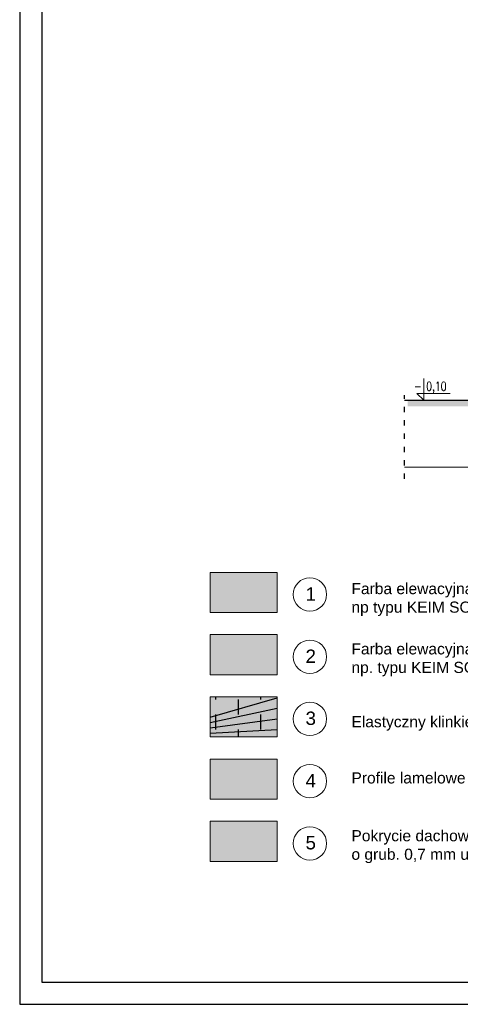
# Model space of a CAD drawing. Header units: millimetres. Extents: x 6197 to 108098, y 4257 to 29730.
# Tile 4 of 148: x 6197 to 7186, y 8907 to 11119. Entities that reach past the tile are written whole.
import ezdxf

# ---------------------------------------------------------------- set-up
doc = ezdxf.new("R2010")
doc.units = ezdxf.units.MM
doc.linetypes.add('ACAD_ISO03W100', pattern=[30, 12, -18])
doc.layers.add('&_opisy_100', color=51, linetype='Continuous', lineweight=20)
doc.styles.add('Romans', font='romans.shx', dxfattribs={"width": 0.75})
doc.styles.get("Standard").update_dxf_attribs({"font": 'arial.ttf'})

msp = doc.modelspace()

# ---------------------------------------------------------------- hatches: boundary and pattern name
at = {"lineweight": 0}
h = msp.add_hatch(dxfattribs=at)
h.set_pattern_fill('EARTH', color=256, scale=3)
h.set_pattern_definition([(0, (-5396.732274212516, 4878.104636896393), (19.05, 19.05), [19.05, -19.05]), (0, (-5396.732274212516, 4885.248386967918), (19.05, 19.05), [19.05, -19.05]), (0, (-5396.732274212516, 4892.392136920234), (19.05, 19.05), [19.05, -19.05]), (90, (-5394.351024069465, 4894.773386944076), (-19.05, 19.05), [19.05, -19.05]), (90, (-5387.207274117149, 4894.773386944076), (-19.05, 19.05), [19.05, -19.05]), (90, (-5380.063524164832, 4894.773386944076), (-19.05, 19.05), [19.05, -19.05])])
h.paths.add_polyline_path([(7068.290844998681, 10262.02938817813), (11312.11872728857, 10262.02938817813), (11312.11872728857, 10249.94099174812), (7068.290844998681, 10249.94099174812)])
h = msp.add_hatch(color=256)
h.set_gradient(color1=(234, 234, 230))
h.paths.add_polyline_path([(6774.922576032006, 9877.093905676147), (6624.922576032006, 9877.093905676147), (6624.922576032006, 9832.093905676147), (6624.922576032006, 9787.093905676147), (6774.922576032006, 9787.093905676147)])
h = msp.add_hatch(color=256, dxfattribs=at)
h.set_gradient(color1=(147, 149, 152), color2=(147, 149, 152))
h.paths.add_polyline_path([(6624.922576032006, 9737.304132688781), (6624.922576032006, 9692.304132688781), (6624.922576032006, 9647.304132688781), (6774.922576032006, 9647.304132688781), (6774.922576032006, 9737.304132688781)])
h = msp.add_hatch(color=256, dxfattribs=at)
h.set_gradient(color1=(205, 96, 50), color2=(205, 96, 50))
h.paths.add_polyline_path([(6624.922576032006, 9597.514359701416), (6624.922576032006, 9552.514359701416), (6624.922576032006, 9507.514359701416), (6774.922576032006, 9507.514359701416), (6774.922576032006, 9597.514359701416)])
at = {"true_color": 0x494851}
h = msp.add_hatch(dxfattribs=at)
h.set_pattern_fill('AR-BRSTD', color=251, scale=0.5, style=0)
h.set_pattern_definition([(0, (-1177851052.826986, -935722151.3150543), (0, 33.8709), []), (90, (-1177851052.826986, -935722151.3150543), (-50.8, 33.8709), [33.8709, -33.8709])])
h.paths.add_polyline_path([(6774.922576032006, 9597.514359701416), (6624.922576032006, 9597.514359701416), (6624.922576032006, 9552.514359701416), (6624.922576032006, 9507.514359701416), (6774.922576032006, 9507.514359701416)])
at = {"lineweight": 0}
h = msp.add_hatch(color=256, dxfattribs=at)
h.set_gradient(color1=(193, 121, 62), color2=(193, 121, 62))
h.paths.add_polyline_path([(6774.922576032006, 9367.72458671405), (6774.922576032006, 9457.72458671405), (6624.922576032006, 9457.72458671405), (6624.922576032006, 9412.72458671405), (6624.922576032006, 9367.72458671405)])
h = msp.add_hatch(color=256, dxfattribs=at)
h.set_gradient(color1=(254, 1, 1), color2=(254, 1, 1))
h.paths.add_polyline_path([(6624.922576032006, 9317.934813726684), (6624.922576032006, 9272.934813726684), (6624.922576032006, 9227.934813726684), (6774.922576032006, 9227.934813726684), (6774.922576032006, 9317.934813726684)])
at = {"true_color": 0x494851}
h = msp.add_hatch(color=251, dxfattribs=at)
h.set_gradient(color1=(73, 72, 81), color2=(73, 72, 81))
h.paths.add_polyline_path([(6774.922576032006, 9227.934813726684), (6774.922576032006, 9317.934813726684), (6624.922576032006, 9317.934813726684), (6624.922576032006, 9272.934813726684), (6624.922576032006, 9227.934813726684)])

# ---------------------------------------------------------------- linework, layer by layer
at = {"layer": '&_opisy_100', "color": 0}
msp.add_lwpolyline([(7104.636926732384, 10312.81006859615), (7104.636926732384, 10263.81315230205), (7088.573782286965, 10278.8462495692), (7163.444685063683, 10278.8462495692)], dxfattribs=at)
at = {"color": 3}
msp.add_line((6197.127189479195, 13106.7677909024), (6197.127189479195, 8906.767790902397), dxfattribs=at)
for p, q in [((6247.127189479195, 13056.7677909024), (6247.127189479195, 8956.767790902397)), ((6247.127189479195, 8956.767790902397), (12087.1271894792, 8956.767790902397)), ((6197.127189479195, 8906.767790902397), (12137.1271894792, 8906.767790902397))]:
    msp.add_line(p, q)
at = {"linetype": 'ACAD_ISO03W100'}
msp.add_line((7061.076669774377, 10087.20964573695), (7061.076669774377, 10275.09465431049), dxfattribs=at)
at = {"lineweight": 30}
msp.add_line((7061.076669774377, 10263.81315206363), (11312.11872728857, 10263.81315206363), dxfattribs=at)
at = {"lineweight": 0}
msp.add_line((7061.076669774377, 10113.81315206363), (11312.11872752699, 10113.81315206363), dxfattribs=at)
at = {"color": 0, "lineweight": 0}
for p, q in [((6624.922576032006, 9877.093905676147), (6624.922576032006, 9832.093905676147)), ((6774.922576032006, 9877.093905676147), (6624.922576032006, 9877.093905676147)), ((6774.922576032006, 9787.093905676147), (6774.922576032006, 9877.093905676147)), ((6624.922576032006, 9832.093905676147), (6624.922576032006, 9787.093905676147)), ((6624.922576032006, 9787.093905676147), (6774.922576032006, 9787.093905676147)), ((6624.922576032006, 9737.304132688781), (6624.922576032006, 9692.304132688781)), ((6774.922576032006, 9737.304132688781), (6624.922576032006, 9737.304132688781)), ((6774.922576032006, 9647.304132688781), (6774.922576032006, 9737.304132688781)), ((6624.922576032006, 9692.304132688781), (6624.922576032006, 9647.304132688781)), ((6624.922576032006, 9647.304132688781), (6774.922576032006, 9647.304132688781)), ((6624.922576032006, 9597.514359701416), (6624.922576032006, 9552.514359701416)), ((6774.922576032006, 9597.514359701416), (6624.922576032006, 9597.514359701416)), ((6774.922576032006, 9507.514359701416), (6774.922576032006, 9597.514359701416)), ((6624.922576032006, 9552.514359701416), (6624.922576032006, 9507.514359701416)), ((6624.922576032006, 9507.514359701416), (6774.922576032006, 9507.514359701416)), ((6624.922576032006, 9457.72458671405), (6624.922576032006, 9412.72458671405)), ((6774.922576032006, 9457.72458671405), (6624.922576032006, 9457.72458671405)), ((6774.922576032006, 9367.72458671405), (6774.922576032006, 9457.72458671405)), ((6624.922576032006, 9412.72458671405), (6624.922576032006, 9367.72458671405)), ((6624.922576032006, 9367.72458671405), (6774.922576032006, 9367.72458671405)), ((6624.922576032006, 9317.934813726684), (6624.922576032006, 9272.934813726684)), ((6774.922576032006, 9317.934813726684), (6624.922576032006, 9317.934813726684)), ((6774.922576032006, 9227.934813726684), (6774.922576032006, 9317.934813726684)), ((6624.922576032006, 9272.934813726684), (6624.922576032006, 9227.934813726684)), ((6624.922576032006, 9227.934813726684), (6774.922576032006, 9227.934813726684))]:
    msp.add_line(p, q, dxfattribs=at)
for centre in [(6848.768275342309, 9827.488536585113), (6848.768275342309, 9687.698763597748), (6848.768275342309, 9547.908990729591), (6848.768275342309, 9408.119217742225), (6848.768275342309, 9268.32944475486)]:
    msp.add_circle(centre, 37.45054412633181, dxfattribs=at)

# ---------------------------------------------------------------- texts
at = {"layer": '&_opisy_100', "color": 0, "insert": (7082.450210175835, 10305.50481103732), "char_height": 20.25, "width": 420.6382812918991, "attachment_point": 1, "rotation": 359.99999780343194, "style": 'Romans'}
msp.add_mtext('\\A1;- 0,10', dxfattribs=at)
at = {"attachment_point": 7}
for s, width, insert, char_height in [('Farba elewacyjna na bazie zolu krzemionkowego i szkła wodnego ^Jnp typu KEIM SOLDALIT- RAL 9016', 1319.179699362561, (6941.885376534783, 9779.026514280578), 25), ('1', 260.4091345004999, (6838.872119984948, 9813.550400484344), 30), ('Farba elewacyjna na bazie zolu krzemionkowego i szkła wodnego \\Pnp. typu KEIM SOLDALIT - RAL 7023', 1449.935500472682, (6941.885376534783, 9643.628085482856), 25), ('2', 260.4091345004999, (6838.872119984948, 9673.760627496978), 30), ('3', 260.4091345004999, (6838.872119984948, 9533.970854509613), 30), ('Elastyczny klinkier ELASTOLITH E.4617 NF ANT - fuga antracyt', 1516.260010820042, (6941.885376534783, 9521.581464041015), 25), ('4', 260.4091345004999, (6838.872119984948, 9394.181081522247), 30), ('Profile lamelowe (60x40) mm drewnopodobne w kolorze złoty dąb', 1319.179699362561, (6941.885376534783, 9395.381371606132), 25), ('Pokrycie dachowe, blacha płaska, powlekana w kolorze RAL 7012 (7016) \\Po grub. 0,7 mm układana na rąbek wzdłużny', 1319.179699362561, (6941.885376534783, 9223.845753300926), 25), ('5', 260.4091345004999, (6838.872119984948, 9254.391308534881), 30)]:
    msp.add_mtext_dynamic_manual_height_columns(s, width=width, gutter_width=12.5, heights=[0], dxfattribs=dict(at, insert=insert, char_height=char_height))

doc.saveas('drawing.dxf')
